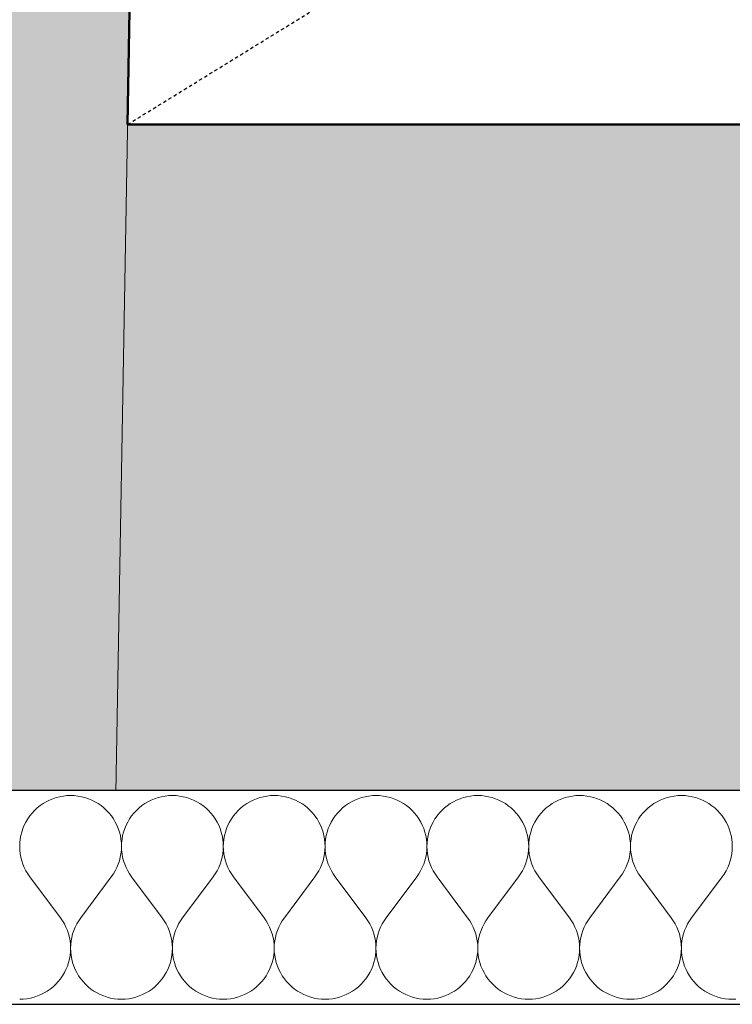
# Model space of a CAD drawing. Header units: millimetres. Extents: x -25972 to 4435, y -2839 to 20217.
# Tile 23 of 110: x -15733 to -15200, y 192 to 928. Entities that reach past the tile are written whole.
import ezdxf

# ---------------------------------------------------------------- set-up
doc = ezdxf.new("R2010")
doc.units = ezdxf.units.MM
doc.header["$MEASUREMENT"] = 0
doc.linetypes.add('Wipeout_Contour', pattern=[1000, 0, -1000])
doc.linetypes.add('Čárkovaná M', pattern=[4.5, 2.5, -2])
for name, color, linetype in [('7._POHLED ZÁPADNÍ_2_2D prvky - obecné', 7, 'Continuous'), ('7._POHLED ZÁPADNÍ_2_3D prvky fasada nove', 7, 'Continuous'), ('7._POHLED ZÁPADNÍ_2_Konstrukce - nosné', 7, 'Continuous'), ('7._POHLED ZÁPADNÍ_2_Nové_Anotace - SP', 7, 'Continuous'), ('7._POHLED ZÁPADNÍ_2_Nové_Konstrukce - nosné', 7, 'Continuous'), ('7._POHLED ZÁPADNÍ_2_Nové_Výplně – Řezové', 7, 'Continuous'), ('7._POHLED ZÁPADNÍ_2_Výplně – Řezové', 7, 'Continuous')]:
    doc.layers.add(name, color=color, linetype=linetype)

# ---------------------------------------------------------------- blocks, each defined once
blk = doc.blocks.new('*X5', base_point=(-26263.07, -5016.56))
at = {"layer": '7._POHLED ZÁPADNÍ_2_Nové_Výplně – Řezové', "color": 21, "linetype": 'Continuous', "lineweight": 20, "true_color": 0xffaaaa}
for p, q in [((-15705.97, 346.51), (-15708.55, 345.65)), ((-15703.33, 347.18), (-15705.97, 346.51)), ((-15700.65, 347.67), (-15703.33, 347.18)), ((-15697.95, 347.96), (-15700.65, 347.67)), ((-15695.23, 348.06), (-15697.95, 347.96)), ((-15692.51, 347.96), (-15695.23, 348.06)), ((-15689.81, 347.67), (-15692.51, 347.96)), ((-15687.13, 347.18), (-15689.81, 347.67)), ((-15684.49, 346.51), (-15687.13, 347.18)), ((-15681.91, 345.65), (-15684.49, 346.51)), ((-15629.78, 346.51), (-15632.36, 345.65)), ((-15627.14, 347.18), (-15629.78, 346.51)), ((-15624.46, 347.67), (-15627.14, 347.18)), ((-15621.76, 347.96), (-15624.46, 347.67)), ((-15619.04, 348.05), (-15621.76, 347.96)), ((-15616.32, 347.96), (-15619.04, 348.05)), ((-15613.62, 347.67), (-15616.32, 347.96)), ((-15610.94, 347.18), (-15613.62, 347.67)), ((-15608.3, 346.51), (-15610.94, 347.18)), ((-15605.72, 345.65), (-15608.3, 346.51)), ((-15553.59, 346.51), (-15556.17, 345.65)), ((-15550.95, 347.18), (-15553.59, 346.51)), ((-15548.27, 347.66), (-15550.95, 347.18)), ((-15545.57, 347.95), (-15548.27, 347.66)), ((-15542.85, 348.05), (-15545.57, 347.95)), ((-15540.13, 347.95), (-15542.85, 348.05)), ((-15537.42, 347.66), (-15540.13, 347.95)), ((-15534.75, 347.18), (-15537.42, 347.66)), ((-15532.11, 346.51), (-15534.75, 347.18)), ((-15529.53, 345.65), (-15532.11, 346.51)), ((-15477.39, 346.51), (-15479.98, 345.65)), ((-15474.76, 347.18), (-15477.39, 346.51)), ((-15472.08, 347.66), (-15474.76, 347.18)), ((-15469.38, 347.95), (-15472.08, 347.66)), ((-15466.66, 348.05), (-15469.38, 347.95)), ((-15463.94, 347.95), (-15466.66, 348.05)), ((-15461.23, 347.66), (-15463.94, 347.95)), ((-15458.56, 347.18), (-15461.23, 347.66)), ((-15455.92, 346.51), (-15458.56, 347.18)), ((-15453.34, 345.65), (-15455.92, 346.51)), ((-15401.2, 346.5), (-15403.79, 345.64)), ((-15398.57, 347.18), (-15401.2, 346.5)), ((-15395.89, 347.66), (-15398.57, 347.18)), ((-15393.19, 347.95), (-15395.89, 347.66)), ((-15390.47, 348.05), (-15393.19, 347.95)), ((-15387.75, 347.95), (-15390.47, 348.05)), ((-15385.04, 347.66), (-15387.75, 347.95)), ((-15382.37, 347.18), (-15385.04, 347.66)), ((-15379.73, 346.5), (-15382.37, 347.18)), ((-15377.15, 345.64), (-15379.73, 346.5)), ((-15325.01, 346.5), (-15327.6, 345.64)), ((-15322.38, 347.18), (-15325.01, 346.5)), ((-15319.7, 347.66), (-15322.38, 347.18)), ((-15317, 347.95), (-15319.7, 347.66)), ((-15314.28, 348.05), (-15317, 347.95)), ((-15311.56, 347.95), (-15314.28, 348.05)), ((-15308.85, 347.66), (-15311.56, 347.95)), ((-15306.18, 347.17), (-15308.85, 347.66)), ((-15303.54, 346.5), (-15306.18, 347.17)), ((-15300.96, 345.64), (-15303.54, 346.5)), ((-15248.82, 346.5), (-15251.4, 345.64)), ((-15246.19, 347.17), (-15248.82, 346.5)), ((-15243.51, 347.66), (-15246.19, 347.17)), ((-15240.81, 347.95), (-15243.51, 347.66)), ((-15238.09, 348.04), (-15240.81, 347.95)), ((-15235.37, 347.95), (-15238.09, 348.04)), ((-15232.66, 347.66), (-15235.37, 347.95)), ((-15229.99, 347.17), (-15232.66, 347.66)), ((-15227.35, 346.5), (-15229.99, 347.17)), ((-15224.77, 345.64), (-15227.35, 346.5)), ((-15718.07, 340.45), (-15720.18, 338.74)), ((-15715.83, 342), (-15718.07, 340.45)), ((-15713.49, 343.39), (-15715.83, 342)), ((-15711.06, 344.61), (-15713.49, 343.39)), ((-15708.55, 345.65), (-15711.06, 344.61)), ((-15679.4, 344.61), (-15681.91, 345.65)), ((-15676.97, 343.39), (-15679.4, 344.61)), ((-15674.63, 342), (-15676.97, 343.39)), ((-15672.39, 340.45), (-15674.63, 342)), ((-15670.27, 338.74), (-15672.39, 340.45)), ((-15641.88, 340.45), (-15643.99, 338.74)), ((-15639.64, 342), (-15641.88, 340.45)), ((-15637.3, 343.39), (-15639.64, 342)), ((-15634.87, 344.61), (-15637.3, 343.39)), ((-15632.36, 345.65), (-15634.87, 344.61)), ((-15603.21, 344.61), (-15605.72, 345.65)), ((-15600.78, 343.39), (-15603.21, 344.61)), ((-15598.44, 342), (-15600.78, 343.39)), ((-15596.2, 340.45), (-15598.44, 342)), ((-15594.08, 338.74), (-15596.2, 340.45)), ((-15565.69, 340.45), (-15567.8, 338.74)), ((-15563.45, 342), (-15565.69, 340.45)), ((-15561.11, 343.39), (-15563.45, 342)), ((-15558.68, 344.61), (-15561.11, 343.39)), ((-15556.17, 345.65), (-15558.68, 344.61)), ((-15527.02, 344.61), (-15529.53, 345.65)), ((-15524.58, 343.39), (-15527.02, 344.61)), ((-15522.25, 342), (-15524.58, 343.39)), ((-15520.01, 340.45), (-15522.25, 342)), ((-15517.89, 338.74), (-15520.01, 340.45)), ((-15489.5, 340.45), (-15491.61, 338.74)), ((-15487.26, 342), (-15489.5, 340.45)), ((-15484.92, 343.39), (-15487.26, 342)), ((-15482.49, 344.61), (-15484.92, 343.39)), ((-15479.98, 345.65), (-15482.49, 344.61)), ((-15450.83, 344.6), (-15453.34, 345.65)), ((-15448.39, 343.39), (-15450.83, 344.6)), ((-15446.05, 342), (-15448.39, 343.39)), ((-15443.82, 340.45), (-15446.05, 342)), ((-15441.7, 338.74), (-15443.82, 340.45)), ((-15413.31, 340.44), (-15415.42, 338.74)), ((-15411.07, 342), (-15413.31, 340.44)), ((-15408.73, 343.38), (-15411.07, 342)), ((-15406.3, 344.6), (-15408.73, 343.38)), ((-15403.79, 345.64), (-15406.3, 344.6)), ((-15374.64, 344.6), (-15377.15, 345.64)), ((-15372.2, 343.38), (-15374.64, 344.6)), ((-15369.86, 342), (-15372.2, 343.38)), ((-15367.63, 340.44), (-15369.86, 342)), ((-15365.51, 338.74), (-15367.63, 340.44)), ((-15337.11, 340.44), (-15339.23, 338.73)), ((-15334.88, 341.99), (-15337.11, 340.44)), ((-15332.54, 343.38), (-15334.88, 341.99)), ((-15330.11, 344.6), (-15332.54, 343.38)), ((-15327.6, 345.64), (-15330.11, 344.6)), ((-15298.45, 344.6), (-15300.96, 345.64)), ((-15296.01, 343.38), (-15298.45, 344.6)), ((-15293.67, 341.99), (-15296.01, 343.38)), ((-15291.44, 340.44), (-15293.67, 341.99)), ((-15289.32, 338.73), (-15291.44, 340.44)), ((-15260.92, 340.44), (-15263.04, 338.73)), ((-15258.69, 341.99), (-15260.92, 340.44)), ((-15256.35, 343.38), (-15258.69, 341.99)), ((-15253.92, 344.6), (-15256.35, 343.38)), ((-15251.4, 345.64), (-15253.92, 344.6)), ((-15222.26, 344.6), (-15224.77, 345.64)), ((-15219.82, 343.38), (-15222.26, 344.6)), ((-15217.48, 341.99), (-15219.82, 343.38)), ((-15215.25, 340.44), (-15217.48, 341.99)), ((-15213.13, 338.73), (-15215.25, 340.44)), ((-15725.74, 332.78), (-15727.29, 330.54)), ((-15724.03, 334.9), (-15725.74, 332.78)), ((-15722.18, 336.89), (-15724.03, 334.9)), ((-15720.18, 338.74), (-15722.18, 336.89)), ((-15668.28, 336.89), (-15670.27, 338.74)), ((-15666.43, 334.9), (-15668.28, 336.89)), ((-15664.72, 332.78), (-15666.43, 334.9)), ((-15663.17, 330.54), (-15664.72, 332.78)), ((-15649.54, 332.78), (-15651.1, 330.54)), ((-15647.84, 334.9), (-15649.54, 332.78)), ((-15645.99, 336.89), (-15647.84, 334.9)), ((-15643.99, 338.74), (-15645.99, 336.89)), ((-15592.09, 336.89), (-15594.08, 338.74)), ((-15590.24, 334.89), (-15592.09, 336.89)), ((-15588.53, 332.78), (-15590.24, 334.89)), ((-15586.98, 330.54), (-15588.53, 332.78)), ((-15573.35, 332.78), (-15574.9, 330.54)), ((-15571.65, 334.89), (-15573.35, 332.78)), ((-15569.79, 336.89), (-15571.65, 334.89)), ((-15567.8, 338.74), (-15569.79, 336.89)), ((-15515.9, 336.88), (-15517.89, 338.74)), ((-15514.05, 334.89), (-15515.9, 336.88)), ((-15512.34, 332.77), (-15514.05, 334.89)), ((-15510.79, 330.54), (-15512.34, 332.77)), ((-15497.16, 332.77), (-15498.71, 330.54)), ((-15495.46, 334.89), (-15497.16, 332.77)), ((-15493.6, 336.88), (-15495.46, 334.89)), ((-15491.61, 338.74), (-15493.6, 336.88)), ((-15439.71, 336.88), (-15441.7, 338.74)), ((-15437.86, 334.89), (-15439.71, 336.88)), ((-15436.15, 332.77), (-15437.86, 334.89)), ((-15434.6, 330.54), (-15436.15, 332.77)), ((-15420.97, 332.77), (-15422.52, 330.54)), ((-15419.27, 334.89), (-15420.97, 332.77)), ((-15417.41, 336.88), (-15419.27, 334.89)), ((-15415.42, 338.74), (-15417.41, 336.88)), ((-15363.52, 336.88), (-15365.51, 338.74)), ((-15361.67, 334.89), (-15363.52, 336.88)), ((-15359.96, 332.77), (-15361.67, 334.89)), ((-15358.41, 330.53), (-15359.96, 332.77)), ((-15344.78, 332.77), (-15346.33, 330.53)), ((-15343.08, 334.89), (-15344.78, 332.77)), ((-15341.22, 336.88), (-15343.08, 334.89)), ((-15339.23, 338.73), (-15341.22, 336.88)), ((-15287.33, 336.88), (-15289.32, 338.73)), ((-15285.48, 334.89), (-15287.33, 336.88)), ((-15283.77, 332.77), (-15285.48, 334.89)), ((-15282.22, 330.53), (-15283.77, 332.77)), ((-15268.59, 332.77), (-15270.14, 330.53)), ((-15266.89, 334.89), (-15268.59, 332.77)), ((-15265.03, 336.88), (-15266.89, 334.89)), ((-15263.04, 338.73), (-15265.03, 336.88)), ((-15211.14, 336.88), (-15213.13, 338.73)), ((-15209.29, 334.89), (-15211.14, 336.88)), ((-15207.58, 332.77), (-15209.29, 334.89)), ((-15206.03, 330.53), (-15207.58, 332.77)), ((-15729.89, 325.77), (-15730.93, 323.26)), ((-15728.67, 328.2), (-15729.89, 325.77)), ((-15727.29, 330.54), (-15728.67, 328.2)), ((-15661.79, 328.2), (-15663.17, 330.54)), ((-15660.57, 325.77), (-15661.79, 328.2)), ((-15659.53, 323.25), (-15660.57, 325.77)), ((-15653.7, 325.77), (-15654.74, 323.25)), ((-15652.48, 328.2), (-15653.7, 325.77)), ((-15651.1, 330.54), (-15652.48, 328.2)), ((-15585.6, 328.2), (-15586.98, 330.54)), ((-15584.38, 325.77), (-15585.6, 328.2)), ((-15583.34, 323.25), (-15584.38, 325.77)), ((-15577.51, 325.77), (-15578.55, 323.25)), ((-15576.29, 328.2), (-15577.51, 325.77)), ((-15574.9, 330.54), (-15576.29, 328.2)), ((-15509.41, 328.2), (-15510.79, 330.54)), ((-15508.19, 325.77), (-15509.41, 328.2)), ((-15507.15, 323.25), (-15508.19, 325.77)), ((-15501.32, 325.76), (-15502.36, 323.25)), ((-15500.1, 328.2), (-15501.32, 325.76)), ((-15498.71, 330.54), (-15500.1, 328.2)), ((-15433.22, 328.2), (-15434.6, 330.54)), ((-15432, 325.76), (-15433.22, 328.2)), ((-15430.96, 323.25), (-15432, 325.76)), ((-15425.13, 325.76), (-15426.17, 323.25)), ((-15423.91, 328.2), (-15425.13, 325.76)), ((-15422.52, 330.54), (-15423.91, 328.2)), ((-15357.02, 328.19), (-15358.41, 330.53)), ((-15355.81, 325.76), (-15357.02, 328.19)), ((-15354.77, 323.25), (-15355.81, 325.76)), ((-15348.94, 325.76), (-15349.98, 323.25)), ((-15347.72, 328.19), (-15348.94, 325.76)), ((-15346.33, 330.53), (-15347.72, 328.19)), ((-15280.83, 328.19), (-15282.22, 330.53)), ((-15279.62, 325.76), (-15280.83, 328.19)), ((-15278.58, 323.25), (-15279.62, 325.76)), ((-15272.75, 325.76), (-15273.79, 323.25)), ((-15271.53, 328.19), (-15272.75, 325.76)), ((-15270.14, 330.53), (-15271.53, 328.19)), ((-15204.64, 328.19), (-15206.03, 330.53)), ((-15203.43, 325.76), (-15204.64, 328.19)), ((-15202.39, 323.24), (-15203.43, 325.76)), ((-15732.46, 318.04), (-15732.94, 315.36)), ((-15731.79, 320.67), (-15732.46, 318.04)), ((-15730.93, 323.26), (-15731.79, 320.67)), ((-15658.67, 320.67), (-15659.53, 323.25)), ((-15658, 318.04), (-15658.67, 320.67)), ((-15657.52, 315.36), (-15658, 318.04)), ((-15656.27, 318.04), (-15656.75, 315.36)), ((-15655.6, 320.67), (-15656.27, 318.04)), ((-15654.74, 323.25), (-15655.6, 320.67)), ((-15582.48, 320.67), (-15583.34, 323.25)), ((-15581.81, 318.03), (-15582.48, 320.67)), ((-15581.33, 315.36), (-15581.81, 318.03)), ((-15580.08, 318.03), (-15580.56, 315.36)), ((-15579.41, 320.67), (-15580.08, 318.03)), ((-15578.55, 323.25), (-15579.41, 320.67)), ((-15506.29, 320.67), (-15507.15, 323.25)), ((-15505.62, 318.03), (-15506.29, 320.67)), ((-15505.14, 315.36), (-15505.62, 318.03)), ((-15503.89, 318.03), (-15504.37, 315.36)), ((-15503.22, 320.67), (-15503.89, 318.03)), ((-15502.36, 323.25), (-15503.22, 320.67)), ((-15430.1, 320.67), (-15430.96, 323.25)), ((-15429.43, 318.03), (-15430.1, 320.67)), ((-15428.95, 315.35), (-15429.43, 318.03)), ((-15427.7, 318.03), (-15428.18, 315.35)), ((-15427.03, 320.67), (-15427.7, 318.03)), ((-15426.17, 323.25), (-15427.03, 320.67)), ((-15353.91, 320.67), (-15354.77, 323.25)), ((-15353.24, 318.03), (-15353.91, 320.67)), ((-15352.76, 315.35), (-15353.24, 318.03)), ((-15351.51, 318.03), (-15351.99, 315.35)), ((-15350.84, 320.67), (-15351.51, 318.03)), ((-15349.98, 323.25), (-15350.84, 320.67)), ((-15277.72, 320.66), (-15278.58, 323.25)), ((-15277.05, 318.03), (-15277.72, 320.66)), ((-15276.57, 315.35), (-15277.05, 318.03)), ((-15275.32, 318.03), (-15275.8, 315.35)), ((-15274.64, 320.66), (-15275.32, 318.03)), ((-15273.79, 323.25), (-15274.64, 320.66)), ((-15201.53, 320.66), (-15202.39, 323.24)), ((-15200.86, 318.03), (-15201.53, 320.66)), ((-15200.38, 315.35), (-15200.86, 318.03)), ((-15733.23, 312.66), (-15733.33, 309.94)), ((-15733.33, 309.94), (-15733.23, 307.22)), ((-15732.94, 315.36), (-15733.23, 312.66)), ((-15657.23, 312.65), (-15657.52, 315.36)), ((-15657.14, 309.94), (-15657.23, 312.65)), ((-15657.23, 307.22), (-15657.14, 309.94)), ((-15657.04, 312.65), (-15657.14, 309.94)), ((-15657.14, 309.94), (-15657.04, 307.22)), ((-15656.75, 315.36), (-15657.04, 312.65)), ((-15581.04, 312.65), (-15581.33, 315.36)), ((-15580.94, 309.93), (-15581.04, 312.65)), ((-15581.04, 307.21), (-15580.94, 309.93)), ((-15580.85, 312.65), (-15580.94, 309.93)), ((-15580.94, 309.93), (-15580.85, 307.21)), ((-15580.56, 315.36), (-15580.85, 312.65)), ((-15504.85, 312.65), (-15505.14, 315.36)), ((-15504.75, 309.93), (-15504.85, 312.65)), ((-15504.85, 307.21), (-15504.75, 309.93)), ((-15504.66, 312.65), (-15504.75, 309.93)), ((-15504.75, 309.93), (-15504.66, 307.21)), ((-15504.37, 315.36), (-15504.66, 312.65)), ((-15428.66, 312.65), (-15428.95, 315.35)), ((-15428.56, 309.93), (-15428.66, 312.65)), ((-15428.66, 307.21), (-15428.56, 309.93)), ((-15428.47, 312.65), (-15428.56, 309.93)), ((-15428.56, 309.93), (-15428.46, 307.21)), ((-15428.18, 315.35), (-15428.47, 312.65)), ((-15352.47, 312.65), (-15352.76, 315.35)), ((-15352.37, 309.93), (-15352.47, 312.65)), ((-15352.47, 307.21), (-15352.37, 309.93)), ((-15352.28, 312.65), (-15352.37, 309.93)), ((-15352.37, 309.93), (-15352.27, 307.21)), ((-15351.99, 315.35), (-15352.28, 312.65)), ((-15276.28, 312.64), (-15276.57, 315.35)), ((-15276.18, 309.93), (-15276.28, 312.64)), ((-15276.28, 307.21), (-15276.18, 309.93)), ((-15276.09, 312.64), (-15276.18, 309.93)), ((-15276.18, 309.93), (-15276.08, 307.21)), ((-15275.8, 315.35), (-15276.09, 312.64)), ((-15200.09, 312.64), (-15200.38, 315.35)), ((-15199.99, 309.92), (-15200.09, 312.64)), ((-15200.09, 307.2), (-15199.99, 309.92)), ((-15733.23, 307.22), (-15732.93, 304.51)), ((-15732.93, 304.51), (-15732.45, 301.84)), ((-15658.01, 301.83), (-15657.53, 304.51)), ((-15657.53, 304.51), (-15657.23, 307.22)), ((-15657.04, 307.22), (-15656.74, 304.51)), ((-15656.74, 304.51), (-15656.26, 301.83)), ((-15581.82, 301.83), (-15581.34, 304.51)), ((-15581.34, 304.51), (-15581.04, 307.21)), ((-15580.85, 307.21), (-15580.55, 304.51)), ((-15580.55, 304.51), (-15580.07, 301.83)), ((-15505.63, 301.83), (-15505.15, 304.51)), ((-15505.15, 304.51), (-15504.85, 307.21)), ((-15504.66, 307.21), (-15504.36, 304.51)), ((-15504.36, 304.51), (-15503.88, 301.83)), ((-15429.44, 301.83), (-15428.96, 304.51)), ((-15428.96, 304.51), (-15428.66, 307.21)), ((-15428.46, 307.21), (-15428.17, 304.51)), ((-15428.17, 304.51), (-15427.69, 301.83)), ((-15353.25, 301.83), (-15352.76, 304.5)), ((-15352.76, 304.5), (-15352.47, 307.21)), ((-15352.27, 307.21), (-15351.98, 304.5)), ((-15351.98, 304.5), (-15351.5, 301.83)), ((-15277.06, 301.83), (-15276.57, 304.5)), ((-15276.57, 304.5), (-15276.28, 307.21)), ((-15276.08, 307.21), (-15275.79, 304.5)), ((-15275.79, 304.5), (-15275.31, 301.83)), ((-15200.87, 301.82), (-15200.38, 304.5)), ((-15200.38, 304.5), (-15200.09, 307.2)), ((-15732.45, 301.84), (-15731.77, 299.2)), ((-15731.77, 299.2), (-15730.91, 296.62)), ((-15730.91, 296.62), (-15729.87, 294.11)), ((-15660.59, 294.11), (-15659.55, 296.62)), ((-15659.55, 296.62), (-15658.69, 299.2)), ((-15658.69, 299.2), (-15658.01, 301.83)), ((-15656.26, 301.83), (-15655.58, 299.2)), ((-15655.58, 299.2), (-15654.72, 296.62)), ((-15654.72, 296.62), (-15653.68, 294.11)), ((-15584.4, 294.1), (-15583.36, 296.62)), ((-15583.36, 296.62), (-15582.5, 299.2)), ((-15582.5, 299.2), (-15581.82, 301.83)), ((-15580.07, 301.83), (-15579.39, 299.2)), ((-15579.39, 299.2), (-15578.53, 296.62)), ((-15578.53, 296.62), (-15577.49, 294.1)), ((-15508.21, 294.1), (-15507.17, 296.61)), ((-15507.17, 296.61), (-15506.31, 299.2)), ((-15506.31, 299.2), (-15505.63, 301.83)), ((-15503.88, 301.83), (-15503.2, 299.2)), ((-15503.2, 299.2), (-15502.34, 296.61)), ((-15502.34, 296.61), (-15501.3, 294.1)), ((-15432.02, 294.1), (-15430.98, 296.61)), ((-15430.98, 296.61), (-15430.12, 299.19)), ((-15430.12, 299.19), (-15429.44, 301.83)), ((-15427.69, 301.83), (-15427.01, 299.19)), ((-15427.01, 299.19), (-15426.15, 296.61)), ((-15426.15, 296.61), (-15425.11, 294.1)), ((-15355.83, 294.1), (-15354.79, 296.61)), ((-15354.79, 296.61), (-15353.92, 299.19)), ((-15353.92, 299.19), (-15353.25, 301.83)), ((-15351.5, 301.83), (-15350.82, 299.19)), ((-15350.82, 299.19), (-15349.96, 296.61)), ((-15349.96, 296.61), (-15348.92, 294.1)), ((-15279.64, 294.1), (-15278.6, 296.61)), ((-15278.6, 296.61), (-15277.73, 299.19)), ((-15277.73, 299.19), (-15277.06, 301.83)), ((-15275.31, 301.83), (-15274.63, 299.19)), ((-15274.63, 299.19), (-15273.77, 296.61)), ((-15273.77, 296.61), (-15272.73, 294.1)), ((-15203.45, 294.09), (-15202.4, 296.61)), ((-15202.4, 296.61), (-15201.54, 299.19)), ((-15201.54, 299.19), (-15200.87, 301.82)), ((-15729.87, 294.11), (-15728.65, 291.68)), ((-15728.65, 291.68), (-15727.26, 289.34)), ((-15727.26, 289.34), (-15725.71, 287.1)), ((-15664.75, 287.1), (-15663.2, 289.34)), ((-15663.2, 289.34), (-15661.81, 291.67)), ((-15661.81, 291.67), (-15660.59, 294.11)), ((-15653.68, 294.11), (-15652.46, 291.67)), ((-15652.46, 291.67), (-15651.07, 289.34)), ((-15651.07, 289.34), (-15649.52, 287.1)), ((-15588.56, 287.1), (-15587.01, 289.33)), ((-15587.01, 289.33), (-15585.62, 291.67)), ((-15585.62, 291.67), (-15584.4, 294.1)), ((-15577.49, 294.1), (-15576.27, 291.67)), ((-15576.27, 291.67), (-15574.88, 289.33)), ((-15574.88, 289.33), (-15573.33, 287.1)), ((-15512.37, 287.1), (-15510.82, 289.33)), ((-15510.82, 289.33), (-15509.43, 291.67)), ((-15509.43, 291.67), (-15508.21, 294.1)), ((-15501.3, 294.1), (-15500.08, 291.67)), ((-15500.08, 291.67), (-15498.69, 289.33)), ((-15498.69, 289.33), (-15497.14, 287.1)), ((-15436.18, 287.1), (-15434.63, 289.33)), ((-15434.63, 289.33), (-15433.24, 291.67)), ((-15433.24, 291.67), (-15432.02, 294.1)), ((-15425.11, 294.1), (-15423.89, 291.67)), ((-15423.89, 291.67), (-15422.5, 289.33)), ((-15422.5, 289.33), (-15420.95, 287.1)), ((-15359.99, 287.09), (-15358.44, 289.33)), ((-15358.44, 289.33), (-15357.05, 291.67)), ((-15357.05, 291.67), (-15355.83, 294.1)), ((-15348.92, 294.1), (-15347.7, 291.67)), ((-15347.7, 291.67), (-15346.31, 289.33)), ((-15346.31, 289.33), (-15344.75, 287.09)), ((-15283.8, 287.09), (-15282.25, 289.33)), ((-15282.25, 289.33), (-15280.86, 291.66)), ((-15280.86, 291.66), (-15279.64, 294.1)), ((-15272.73, 294.1), (-15271.51, 291.66)), ((-15271.51, 291.66), (-15270.12, 289.33)), ((-15270.12, 289.33), (-15268.56, 287.09)), ((-15207.61, 287.09), (-15206.06, 289.32)), ((-15206.06, 289.32), (-15204.67, 291.66)), ((-15204.67, 291.66), (-15203.45, 294.09)), ((-15702.85, 256.63), (-15725.71, 287.1)), ((-15687.61, 256.63), (-15664.75, 287.1)), ((-15626.66, 256.63), (-15649.52, 287.1)), ((-15611.42, 256.63), (-15588.56, 287.1)), ((-15550.47, 256.62), (-15573.33, 287.1)), ((-15535.23, 256.62), (-15512.37, 287.1)), ((-15474.28, 256.62), (-15497.14, 287.1)), ((-15459.04, 256.62), (-15436.18, 287.1)), ((-15398.09, 256.62), (-15420.95, 287.1)), ((-15382.85, 256.62), (-15359.99, 287.09)), ((-15321.9, 256.62), (-15344.75, 287.09)), ((-15306.66, 256.62), (-15283.8, 287.09)), ((-15245.71, 256.62), (-15268.56, 287.09)), ((-15230.47, 256.62), (-15207.61, 287.09)), ((-15701.3, 254.39), (-15702.85, 256.63)), ((-15699.91, 252.06), (-15701.3, 254.39)), ((-15698.69, 249.62), (-15699.91, 252.06)), ((-15690.56, 252.06), (-15691.78, 249.62)), ((-15689.17, 254.39), (-15690.56, 252.06)), ((-15687.61, 256.63), (-15689.17, 254.39)), ((-15625.11, 254.39), (-15626.66, 256.63)), ((-15623.72, 252.05), (-15625.11, 254.39)), ((-15622.5, 249.62), (-15623.72, 252.05)), ((-15614.37, 252.05), (-15615.59, 249.62)), ((-15612.98, 254.39), (-15614.37, 252.05)), ((-15611.42, 256.63), (-15612.98, 254.39)), ((-15548.92, 254.39), (-15550.47, 256.62)), ((-15547.53, 252.05), (-15548.92, 254.39)), ((-15546.31, 249.62), (-15547.53, 252.05)), ((-15538.18, 252.05), (-15539.4, 249.62)), ((-15536.79, 254.39), (-15538.18, 252.05)), ((-15535.23, 256.62), (-15536.79, 254.39)), ((-15472.73, 254.39), (-15474.28, 256.62)), ((-15471.34, 252.05), (-15472.73, 254.39)), ((-15470.12, 249.62), (-15471.34, 252.05)), ((-15461.99, 252.05), (-15463.2, 249.62)), ((-15460.59, 254.39), (-15461.99, 252.05)), ((-15459.04, 256.62), (-15460.59, 254.39)), ((-15396.54, 254.39), (-15398.09, 256.62)), ((-15395.15, 252.05), (-15396.54, 254.39)), ((-15393.93, 249.62), (-15395.15, 252.05)), ((-15385.79, 252.05), (-15387.01, 249.62)), ((-15384.4, 254.39), (-15385.79, 252.05)), ((-15382.85, 256.62), (-15384.4, 254.39)), ((-15320.34, 254.38), (-15321.9, 256.62)), ((-15318.95, 252.05), (-15320.34, 254.38)), ((-15317.73, 249.61), (-15318.95, 252.05)), ((-15309.6, 252.05), (-15310.82, 249.61)), ((-15308.21, 254.38), (-15309.6, 252.05)), ((-15306.66, 256.62), (-15308.21, 254.38)), ((-15244.15, 254.38), (-15245.71, 256.62)), ((-15242.76, 252.04), (-15244.15, 254.38)), ((-15241.54, 249.61), (-15242.76, 252.04)), ((-15233.41, 252.04), (-15234.63, 249.61)), ((-15232.02, 254.38), (-15233.41, 252.04)), ((-15230.47, 256.62), (-15232.02, 254.38)), ((-15697.64, 247.11), (-15698.69, 249.62)), ((-15696.78, 244.53), (-15697.64, 247.11)), ((-15696.11, 241.89), (-15696.78, 244.53)), ((-15693.68, 244.53), (-15694.36, 241.89)), ((-15692.82, 247.11), (-15693.68, 244.53)), ((-15691.78, 249.62), (-15692.82, 247.11)), ((-15621.45, 247.11), (-15622.5, 249.62)), ((-15620.59, 244.53), (-15621.45, 247.11)), ((-15619.92, 241.89), (-15620.59, 244.53)), ((-15617.49, 244.53), (-15618.17, 241.89)), ((-15616.63, 247.11), (-15617.49, 244.53)), ((-15615.59, 249.62), (-15616.63, 247.11)), ((-15545.26, 247.11), (-15546.31, 249.62)), ((-15544.4, 244.53), (-15545.26, 247.11)), ((-15543.73, 241.89), (-15544.4, 244.53)), ((-15541.3, 244.53), (-15541.97, 241.89)), ((-15540.44, 247.11), (-15541.3, 244.53)), ((-15539.4, 249.62), (-15540.44, 247.11)), ((-15469.07, 247.11), (-15470.12, 249.62)), ((-15468.21, 244.52), (-15469.07, 247.11)), ((-15467.54, 241.89), (-15468.21, 244.52)), ((-15465.11, 244.52), (-15465.78, 241.89)), ((-15464.25, 247.11), (-15465.11, 244.52)), ((-15463.2, 249.62), (-15464.25, 247.11)), ((-15392.88, 247.1), (-15393.93, 249.62)), ((-15392.02, 244.52), (-15392.88, 247.1)), ((-15391.35, 241.89), (-15392.02, 244.52)), ((-15388.92, 244.52), (-15389.59, 241.89)), ((-15388.06, 247.1), (-15388.92, 244.52)), ((-15387.01, 249.62), (-15388.06, 247.1)), ((-15316.69, 247.1), (-15317.73, 249.61)), ((-15315.83, 244.52), (-15316.69, 247.1)), ((-15315.16, 241.89), (-15315.83, 244.52)), ((-15312.73, 244.52), (-15313.4, 241.89)), ((-15311.87, 247.1), (-15312.73, 244.52)), ((-15310.82, 249.61), (-15311.87, 247.1)), ((-15240.5, 247.1), (-15241.54, 249.61)), ((-15239.64, 244.52), (-15240.5, 247.1)), ((-15238.97, 241.88), (-15239.64, 244.52)), ((-15236.54, 244.52), (-15237.21, 241.88)), ((-15235.68, 247.1), (-15236.54, 244.52)), ((-15234.63, 249.61), (-15235.68, 247.1)), ((-15695.62, 239.22), (-15696.11, 241.89)), ((-15695.33, 236.51), (-15695.62, 239.22)), ((-15695.23, 233.79), (-15695.33, 236.51)), ((-15695.13, 236.51), (-15695.23, 233.79)), ((-15694.84, 239.22), (-15695.13, 236.51)), ((-15694.36, 241.89), (-15694.84, 239.22)), ((-15619.43, 239.22), (-15619.92, 241.89)), ((-15619.14, 236.51), (-15619.43, 239.22)), ((-15619.04, 233.79), (-15619.14, 236.51)), ((-15618.94, 236.51), (-15619.04, 233.79)), ((-15618.65, 239.22), (-15618.94, 236.51)), ((-15618.17, 241.89), (-15618.65, 239.22)), ((-15543.24, 239.21), (-15543.73, 241.89)), ((-15542.95, 236.51), (-15543.24, 239.21)), ((-15542.85, 233.79), (-15542.95, 236.51)), ((-15542.75, 236.51), (-15542.85, 233.79)), ((-15542.46, 239.21), (-15542.75, 236.51)), ((-15541.97, 241.89), (-15542.46, 239.21)), ((-15467.05, 239.21), (-15467.54, 241.89)), ((-15466.76, 236.51), (-15467.05, 239.21)), ((-15466.66, 233.79), (-15466.76, 236.51)), ((-15466.56, 236.51), (-15466.66, 233.79)), ((-15466.27, 239.21), (-15466.56, 236.51)), ((-15465.78, 241.89), (-15466.27, 239.21)), ((-15390.86, 239.21), (-15391.35, 241.89)), ((-15390.57, 236.51), (-15390.86, 239.21)), ((-15390.47, 233.79), (-15390.57, 236.51)), ((-15390.37, 236.51), (-15390.47, 233.79)), ((-15390.08, 239.21), (-15390.37, 236.51)), ((-15389.59, 241.89), (-15390.08, 239.21)), ((-15314.67, 239.21), (-15315.16, 241.89)), ((-15314.38, 236.5), (-15314.67, 239.21)), ((-15314.28, 233.78), (-15314.38, 236.5)), ((-15314.18, 236.5), (-15314.28, 233.78)), ((-15313.89, 239.21), (-15314.18, 236.5)), ((-15313.4, 241.89), (-15313.89, 239.21)), ((-15238.48, 239.21), (-15238.97, 241.88)), ((-15238.19, 236.5), (-15238.48, 239.21)), ((-15238.09, 233.78), (-15238.19, 236.5)), ((-15237.99, 236.5), (-15238.09, 233.78)), ((-15237.7, 239.21), (-15237.99, 236.5)), ((-15237.21, 241.88), (-15237.7, 239.21)), ((-15696.1, 225.69), (-15695.62, 228.37)), ((-15695.62, 228.37), (-15695.33, 231.08)), ((-15695.33, 231.08), (-15695.23, 233.79)), ((-15695.23, 233.79), (-15695.14, 231.08)), ((-15695.14, 231.08), (-15694.85, 228.37)), ((-15694.85, 228.37), (-15694.37, 225.69)), ((-15619.91, 225.69), (-15619.43, 228.37)), ((-15619.43, 228.37), (-15619.14, 231.07)), ((-15619.14, 231.07), (-15619.04, 233.79)), ((-15619.04, 233.79), (-15618.95, 231.07)), ((-15618.95, 231.07), (-15618.66, 228.37)), ((-15618.66, 228.37), (-15618.18, 225.69)), ((-15543.72, 225.69), (-15543.24, 228.37)), ((-15543.24, 228.37), (-15542.95, 231.07)), ((-15542.95, 231.07), (-15542.85, 233.79)), ((-15542.85, 233.79), (-15542.76, 231.07)), ((-15542.76, 231.07), (-15542.47, 228.37)), ((-15542.47, 228.37), (-15541.99, 225.69)), ((-15467.53, 225.69), (-15467.05, 228.36)), ((-15467.05, 228.36), (-15466.76, 231.07)), ((-15466.76, 231.07), (-15466.66, 233.79)), ((-15466.66, 233.79), (-15466.57, 231.07)), ((-15466.57, 231.07), (-15466.28, 228.36)), ((-15466.28, 228.36), (-15465.79, 225.69)), ((-15391.34, 225.69), (-15390.86, 228.36)), ((-15390.86, 228.36), (-15390.57, 231.07)), ((-15390.57, 231.07), (-15390.47, 233.79)), ((-15390.47, 233.79), (-15390.37, 231.07)), ((-15390.37, 231.07), (-15390.09, 228.36)), ((-15390.09, 228.36), (-15389.6, 225.69)), ((-15315.15, 225.68), (-15314.66, 228.36)), ((-15314.66, 228.36), (-15314.38, 231.07)), ((-15314.38, 231.07), (-15314.28, 233.78)), ((-15314.28, 233.78), (-15314.18, 231.07)), ((-15314.18, 231.07), (-15313.9, 228.36)), ((-15313.9, 228.36), (-15313.41, 225.68)), ((-15238.96, 225.68), (-15238.47, 228.36)), ((-15238.47, 228.36), (-15238.18, 231.06)), ((-15238.18, 231.06), (-15238.09, 233.78)), ((-15238.09, 233.78), (-15237.99, 231.06)), ((-15237.99, 231.06), (-15237.7, 228.36)), ((-15237.7, 228.36), (-15237.22, 225.68)), ((-15697.63, 220.47), (-15696.77, 223.06)), ((-15696.77, 223.06), (-15696.1, 225.69)), ((-15694.37, 225.69), (-15693.69, 223.06)), ((-15693.69, 223.06), (-15692.84, 220.47)), ((-15621.44, 220.47), (-15620.58, 223.05)), ((-15620.58, 223.05), (-15619.91, 225.69)), ((-15618.18, 225.69), (-15617.5, 223.05)), ((-15617.5, 223.05), (-15616.65, 220.47)), ((-15545.25, 220.47), (-15544.39, 223.05)), ((-15544.39, 223.05), (-15543.72, 225.69)), ((-15541.99, 225.69), (-15541.31, 223.05)), ((-15541.31, 223.05), (-15540.46, 220.47)), ((-15469.06, 220.47), (-15468.2, 223.05)), ((-15468.2, 223.05), (-15467.53, 225.69)), ((-15465.79, 225.69), (-15465.12, 223.05)), ((-15465.12, 223.05), (-15464.27, 220.47)), ((-15392.87, 220.47), (-15392.01, 223.05)), ((-15392.01, 223.05), (-15391.34, 225.69)), ((-15389.6, 225.69), (-15388.93, 223.05)), ((-15388.93, 223.05), (-15388.08, 220.47)), ((-15316.68, 220.47), (-15315.82, 223.05)), ((-15315.82, 223.05), (-15315.15, 225.68)), ((-15313.41, 225.68), (-15312.74, 223.05)), ((-15312.74, 223.05), (-15311.88, 220.47)), ((-15240.49, 220.46), (-15239.63, 223.04)), ((-15239.63, 223.04), (-15238.96, 225.68)), ((-15237.22, 225.68), (-15236.55, 223.04)), ((-15236.55, 223.04), (-15235.69, 220.46)), ((-15701.27, 213.19), (-15699.88, 215.53)), ((-15699.88, 215.53), (-15698.67, 217.96)), ((-15698.67, 217.96), (-15697.63, 220.47)), ((-15692.84, 220.47), (-15691.8, 217.96)), ((-15691.8, 217.96), (-15690.58, 215.53)), ((-15690.58, 215.53), (-15689.19, 213.19)), ((-15625.08, 213.19), (-15623.69, 215.53)), ((-15623.69, 215.53), (-15622.48, 217.96)), ((-15622.48, 217.96), (-15621.44, 220.47)), ((-15616.65, 220.47), (-15615.61, 217.96)), ((-15615.61, 217.96), (-15614.39, 215.53)), ((-15614.39, 215.53), (-15613, 213.19)), ((-15548.89, 213.18), (-15547.5, 215.52)), ((-15547.5, 215.52), (-15546.29, 217.96)), ((-15546.29, 217.96), (-15545.25, 220.47)), ((-15540.46, 220.47), (-15539.42, 217.96)), ((-15539.42, 217.96), (-15538.2, 215.52)), ((-15538.2, 215.52), (-15536.81, 213.18)), ((-15472.7, 213.18), (-15471.31, 215.52)), ((-15471.31, 215.52), (-15470.1, 217.96)), ((-15470.1, 217.96), (-15469.06, 220.47)), ((-15464.27, 220.47), (-15463.23, 217.96)), ((-15463.23, 217.96), (-15462.01, 215.52)), ((-15462.01, 215.52), (-15460.62, 213.18)), ((-15396.51, 213.18), (-15395.12, 215.52)), ((-15395.12, 215.52), (-15393.91, 217.95)), ((-15393.91, 217.95), (-15392.87, 220.47)), ((-15388.08, 220.47), (-15387.04, 217.95)), ((-15387.04, 217.95), (-15385.82, 215.52)), ((-15385.82, 215.52), (-15384.43, 213.18)), ((-15320.32, 213.18), (-15318.93, 215.52)), ((-15318.93, 215.52), (-15317.72, 217.95)), ((-15317.72, 217.95), (-15316.68, 220.47)), ((-15311.88, 220.47), (-15310.84, 217.95)), ((-15310.84, 217.95), (-15309.63, 215.52)), ((-15309.63, 215.52), (-15308.24, 213.18)), ((-15244.13, 213.18), (-15242.74, 215.52)), ((-15242.74, 215.52), (-15241.52, 217.95)), ((-15241.52, 217.95), (-15240.49, 220.46)), ((-15235.69, 220.46), (-15234.65, 217.95)), ((-15234.65, 217.95), (-15233.44, 215.52)), ((-15233.44, 215.52), (-15232.05, 213.18)), ((-15708.37, 204.99), (-15706.38, 206.84)), ((-15706.38, 206.84), (-15704.53, 208.83)), ((-15704.53, 208.83), (-15702.82, 210.95)), ((-15702.82, 210.95), (-15701.27, 213.19)), ((-15689.19, 213.19), (-15687.64, 210.95)), ((-15687.64, 210.95), (-15685.94, 208.83)), ((-15685.94, 208.83), (-15684.08, 206.84)), ((-15684.08, 206.84), (-15682.09, 204.99)), ((-15632.18, 204.99), (-15630.19, 206.84)), ((-15630.19, 206.84), (-15628.34, 208.83)), ((-15628.34, 208.83), (-15626.63, 210.95)), ((-15626.63, 210.95), (-15625.08, 213.19)), ((-15613, 213.19), (-15611.45, 210.95)), ((-15611.45, 210.95), (-15609.75, 208.83)), ((-15609.75, 208.83), (-15607.89, 206.84)), ((-15607.89, 206.84), (-15605.9, 204.98)), ((-15555.99, 204.98), (-15554, 206.84)), ((-15554, 206.84), (-15552.15, 208.83)), ((-15552.15, 208.83), (-15550.44, 210.95)), ((-15550.44, 210.95), (-15548.89, 213.18)), ((-15536.81, 213.18), (-15535.26, 210.95)), ((-15535.26, 210.95), (-15533.56, 208.83)), ((-15533.56, 208.83), (-15531.7, 206.84)), ((-15531.7, 206.84), (-15529.71, 204.98)), ((-15479.8, 204.98), (-15477.81, 206.84)), ((-15477.81, 206.84), (-15475.96, 208.83)), ((-15475.96, 208.83), (-15474.25, 210.95)), ((-15474.25, 210.95), (-15472.7, 213.18)), ((-15460.62, 213.18), (-15459.07, 210.95)), ((-15459.07, 210.95), (-15457.37, 208.83)), ((-15457.37, 208.83), (-15455.51, 206.84)), ((-15455.51, 206.84), (-15453.52, 204.98)), ((-15403.61, 204.98), (-15401.62, 206.83)), ((-15401.62, 206.83), (-15399.77, 208.83)), ((-15399.77, 208.83), (-15398.06, 210.94)), ((-15398.06, 210.94), (-15396.51, 213.18)), ((-15384.43, 213.18), (-15382.88, 210.94)), ((-15382.88, 210.94), (-15381.17, 208.83)), ((-15381.17, 208.83), (-15379.32, 206.83)), ((-15379.32, 206.83), (-15377.33, 204.98)), ((-15327.42, 204.98), (-15325.43, 206.83)), ((-15325.43, 206.83), (-15323.58, 208.82)), ((-15323.58, 208.82), (-15321.87, 210.94)), ((-15321.87, 210.94), (-15320.32, 213.18)), ((-15308.24, 213.18), (-15306.69, 210.94)), ((-15306.69, 210.94), (-15304.98, 208.82)), ((-15304.98, 208.82), (-15303.13, 206.83)), ((-15303.13, 206.83), (-15301.14, 204.98)), ((-15251.23, 204.98), (-15249.24, 206.83)), ((-15249.24, 206.83), (-15247.39, 208.82)), ((-15247.39, 208.82), (-15245.68, 210.94)), ((-15245.68, 210.94), (-15244.13, 213.18)), ((-15232.05, 213.18), (-15230.5, 210.94)), ((-15230.5, 210.94), (-15228.79, 208.82)), ((-15228.79, 208.82), (-15226.94, 206.83)), ((-15226.94, 206.83), (-15224.95, 204.98)), ((-15720.01, 198.08), (-15717.5, 199.12)), ((-15717.5, 199.12), (-15715.06, 200.34)), ((-15715.06, 200.34), (-15712.72, 201.73)), ((-15712.72, 201.73), (-15710.49, 203.28)), ((-15710.49, 203.28), (-15708.37, 204.99)), ((-15682.09, 204.99), (-15679.98, 203.28)), ((-15679.98, 203.28), (-15677.74, 201.73)), ((-15677.74, 201.73), (-15675.4, 200.34)), ((-15675.4, 200.34), (-15672.97, 199.12)), ((-15672.97, 199.12), (-15670.46, 198.08)), ((-15643.82, 198.08), (-15641.31, 199.12)), ((-15641.31, 199.12), (-15638.87, 200.34)), ((-15638.87, 200.34), (-15636.53, 201.73)), ((-15636.53, 201.73), (-15634.3, 203.28)), ((-15634.3, 203.28), (-15632.18, 204.99)), ((-15605.9, 204.98), (-15603.78, 203.28)), ((-15603.78, 203.28), (-15601.55, 201.72)), ((-15601.55, 201.72), (-15599.21, 200.34)), ((-15599.21, 200.34), (-15596.78, 199.12)), ((-15596.78, 199.12), (-15594.27, 198.08)), ((-15567.63, 198.08), (-15565.12, 199.12)), ((-15565.12, 199.12), (-15562.68, 200.34)), ((-15562.68, 200.34), (-15560.34, 201.72)), ((-15560.34, 201.72), (-15558.11, 203.28)), ((-15558.11, 203.28), (-15555.99, 204.98)), ((-15529.71, 204.98), (-15527.59, 203.28)), ((-15527.59, 203.28), (-15525.36, 201.72)), ((-15525.36, 201.72), (-15523.02, 200.33)), ((-15523.02, 200.33), (-15520.59, 199.12)), ((-15520.59, 199.12), (-15518.08, 198.07)), ((-15491.44, 198.07), (-15488.93, 199.11)), ((-15488.93, 199.11), (-15486.49, 200.33)), ((-15486.49, 200.33), (-15484.15, 201.72)), ((-15484.15, 201.72), (-15481.92, 203.27)), ((-15481.92, 203.27), (-15479.8, 204.98)), ((-15453.52, 204.98), (-15451.4, 203.27)), ((-15451.4, 203.27), (-15449.17, 201.72)), ((-15449.17, 201.72), (-15446.83, 200.33)), ((-15446.83, 200.33), (-15444.4, 199.11)), ((-15444.4, 199.11), (-15441.88, 198.07)), ((-15415.25, 198.07), (-15412.74, 199.11)), ((-15412.74, 199.11), (-15410.3, 200.33)), ((-15410.3, 200.33), (-15407.96, 201.72)), ((-15407.96, 201.72), (-15405.73, 203.27)), ((-15405.73, 203.27), (-15403.61, 204.98)), ((-15377.33, 204.98), (-15375.21, 203.27)), ((-15375.21, 203.27), (-15372.98, 201.72)), ((-15372.98, 201.72), (-15370.64, 200.33)), ((-15370.64, 200.33), (-15368.21, 199.11)), ((-15368.21, 199.11), (-15365.69, 198.07)), ((-15339.06, 198.07), (-15336.54, 199.11)), ((-15336.54, 199.11), (-15334.11, 200.33)), ((-15334.11, 200.33), (-15331.77, 201.72)), ((-15331.77, 201.72), (-15329.54, 203.27)), ((-15329.54, 203.27), (-15327.42, 204.98)), ((-15301.14, 204.98), (-15299.02, 203.27)), ((-15299.02, 203.27), (-15296.79, 201.72)), ((-15296.79, 201.72), (-15294.45, 200.33)), ((-15294.45, 200.33), (-15292.02, 199.11)), ((-15292.02, 199.11), (-15289.5, 198.07)), ((-15262.87, 198.07), (-15260.35, 199.11)), ((-15260.35, 199.11), (-15257.92, 200.33)), ((-15257.92, 200.33), (-15255.58, 201.72)), ((-15255.58, 201.72), (-15253.35, 203.27)), ((-15253.35, 203.27), (-15251.23, 204.98)), ((-15224.95, 204.98), (-15222.83, 203.27)), ((-15222.83, 203.27), (-15220.6, 201.72)), ((-15220.6, 201.72), (-15218.26, 200.33)), ((-15218.26, 200.33), (-15215.83, 199.11)), ((-15215.83, 199.11), (-15213.31, 198.07)), ((-15733.33, 195.68), (-15730.61, 195.77)), ((-15730.61, 195.77), (-15727.9, 196.06)), ((-15727.9, 196.06), (-15725.23, 196.55)), ((-15725.23, 196.55), (-15722.59, 197.22)), ((-15722.59, 197.22), (-15720.01, 198.08)), ((-15670.46, 198.08), (-15667.87, 197.22)), ((-15667.87, 197.22), (-15665.24, 196.55)), ((-15665.24, 196.55), (-15662.56, 196.06)), ((-15662.56, 196.06), (-15659.86, 195.77)), ((-15659.86, 195.77), (-15657.14, 195.67)), ((-15657.14, 195.67), (-15654.42, 195.77)), ((-15654.42, 195.77), (-15651.71, 196.06)), ((-15651.71, 196.06), (-15649.04, 196.54)), ((-15649.04, 196.54), (-15646.4, 197.22)), ((-15646.4, 197.22), (-15643.82, 198.08)), ((-15594.27, 198.08), (-15591.68, 197.22)), ((-15591.68, 197.22), (-15589.05, 196.54)), ((-15589.05, 196.54), (-15586.37, 196.06)), ((-15586.37, 196.06), (-15583.67, 195.77)), ((-15583.67, 195.77), (-15580.95, 195.67)), ((-15580.95, 195.67), (-15578.23, 195.77)), ((-15578.23, 195.77), (-15575.52, 196.06)), ((-15575.52, 196.06), (-15572.85, 196.54)), ((-15572.85, 196.54), (-15570.21, 197.22)), ((-15570.21, 197.22), (-15567.63, 198.08)), ((-15518.08, 198.07), (-15515.49, 197.21)), ((-15515.49, 197.21), (-15512.86, 196.54)), ((-15512.86, 196.54), (-15510.18, 196.06)), ((-15510.18, 196.06), (-15507.48, 195.77)), ((-15507.48, 195.77), (-15504.76, 195.67)), ((-15504.76, 195.67), (-15502.04, 195.77)), ((-15502.04, 195.77), (-15499.33, 196.06)), ((-15499.33, 196.06), (-15496.66, 196.54)), ((-15496.66, 196.54), (-15494.02, 197.21)), ((-15494.02, 197.21), (-15491.44, 198.07)), ((-15441.88, 198.07), (-15439.3, 197.21)), ((-15439.3, 197.21), (-15436.67, 196.54)), ((-15436.67, 196.54), (-15433.99, 196.06)), ((-15433.99, 196.06), (-15431.29, 195.77)), ((-15431.29, 195.77), (-15428.57, 195.67)), ((-15428.57, 195.67), (-15425.85, 195.77)), ((-15425.85, 195.77), (-15423.14, 196.06)), ((-15423.14, 196.06), (-15420.47, 196.54)), ((-15420.47, 196.54), (-15417.83, 197.21)), ((-15417.83, 197.21), (-15415.25, 198.07)), ((-15365.69, 198.07), (-15363.11, 197.21)), ((-15363.11, 197.21), (-15360.48, 196.54)), ((-15360.48, 196.54), (-15357.8, 196.05)), ((-15357.8, 196.05), (-15355.09, 195.76)), ((-15355.09, 195.76), (-15352.38, 195.67)), ((-15352.38, 195.67), (-15349.66, 195.76)), ((-15349.66, 195.76), (-15346.95, 196.05)), ((-15346.95, 196.05), (-15344.28, 196.54)), ((-15344.28, 196.54), (-15341.64, 197.21)), ((-15341.64, 197.21), (-15339.06, 198.07)), ((-15289.5, 198.07), (-15286.92, 197.21)), ((-15286.92, 197.21), (-15284.29, 196.54)), ((-15284.29, 196.54), (-15281.61, 196.05)), ((-15281.61, 196.05), (-15278.9, 195.76)), ((-15278.9, 195.76), (-15276.19, 195.66)), ((-15276.19, 195.66), (-15273.47, 195.76)), ((-15273.47, 195.76), (-15270.76, 196.05)), ((-15270.76, 196.05), (-15268.08, 196.54)), ((-15268.08, 196.54), (-15265.45, 197.21)), ((-15265.45, 197.21), (-15262.87, 198.07)), ((-15213.31, 198.07), (-15210.73, 197.21)), ((-15210.73, 197.21), (-15208.1, 196.53)), ((-15208.1, 196.53), (-15205.42, 196.05)), ((-15205.42, 196.05), (-15202.71, 195.76)), ((-15202.71, 195.76), (-15200, 195.66)), ((-15200, 195.66), (-15197.28, 195.76))]:
    blk.add_line(p, q, dxfattribs=at)

msp = doc.modelspace()

# ---------------------------------------------------------------- hatches: boundary and pattern name
at = {"layer": '7._POHLED ZÁPADNÍ_2_Výplně – Řezové', "linetype": 'Continuous', "lineweight": 13}
for points in [[(-15982.62, 850.11), (-15652.57, 850.1), (-15602.98, 3685.94), (-15717.97, 3687.95), (-15719.54, 3597.96), (-15934.51, 3601.72)], [(-16007.46, 850.11), (-16007.47, 350.11), (-14691.21, 350.08), (-14691.2, 850.08)]]:
    msp.add_hatch(color=254, dxfattribs=at).paths.add_polyline_path(points)

# ---------------------------------------------------------------- linework, layer by layer
at = {"layer": '7._POHLED ZÁPADNÍ_2_2D prvky - obecné', "color": 8, "linetype": 'Continuous', "lineweight": 13}
msp.add_line((-15649.75, 1010.36), (-15661.38, 349.76), dxfattribs=at)
at = {"layer": '7._POHLED ZÁPADNÍ_2_Konstrukce - nosné', "color": 7, "linetype": 'Continuous', "lineweight": 50, "flags": 128}
for points in [[(-15652.57, 850.1), (-15606.32, 3495.34)], [(-14691.2, 850.08), (-15652.57, 850.1)], [(-16007.47, 350.11), (-14691.21, 350.08)]]:
    msp.add_lwpolyline(points, dxfattribs=at)
at = {"layer": '7._POHLED ZÁPADNÍ_2_Nové_Anotace - SP', "color": 1, "linetype": 'Čárkovaná M', "lineweight": 25}
msp.add_line((-15652.57, 850.1), (-11348.05, 3500.67), dxfattribs=at)

# ---------------------------------------------------------------- next in the draw order: wipeouts: each hides what was drawn before it
at = {"color": 254, "linetype": 'Wipeout_Contour', "lineweight": 0, "ltscale": 61409.226175}
msp.add_wipeout([(-16007.92, 191.87), (-14691.45, 191.84), (-14691.45, 351.84), (-16007.92, 351.87)], dxfattribs=at).dxf.layer = '7._POHLED ZÁPADNÍ_2_Nové_Výplně – Řezové'

# ---------------------------------------------------------------- next in the draw order: linework, layer by layer
at = {"layer": '7._POHLED ZÁPADNÍ_2_Nové_Konstrukce - nosné', "color": 1, "linetype": 'Continuous', "lineweight": 25, "flags": 128}
for points in [[(-14691.45, 351.84), (-16007.92, 351.87)], [(-16007.92, 191.87), (-14691.45, 191.84)]]:
    msp.add_lwpolyline(points, dxfattribs=at)

# ---------------------------------------------------------------- next in the draw order: block references
at = {"layer": '7._POHLED ZÁPADNÍ_2_3D prvky fasada nove', "color": 9, "linetype": 'Continuous', "lineweight": 13}
msp.add_blockref('*X5', (-26263.07, -5016.56), dxfattribs=at)

doc.saveas('drawing.dxf')
